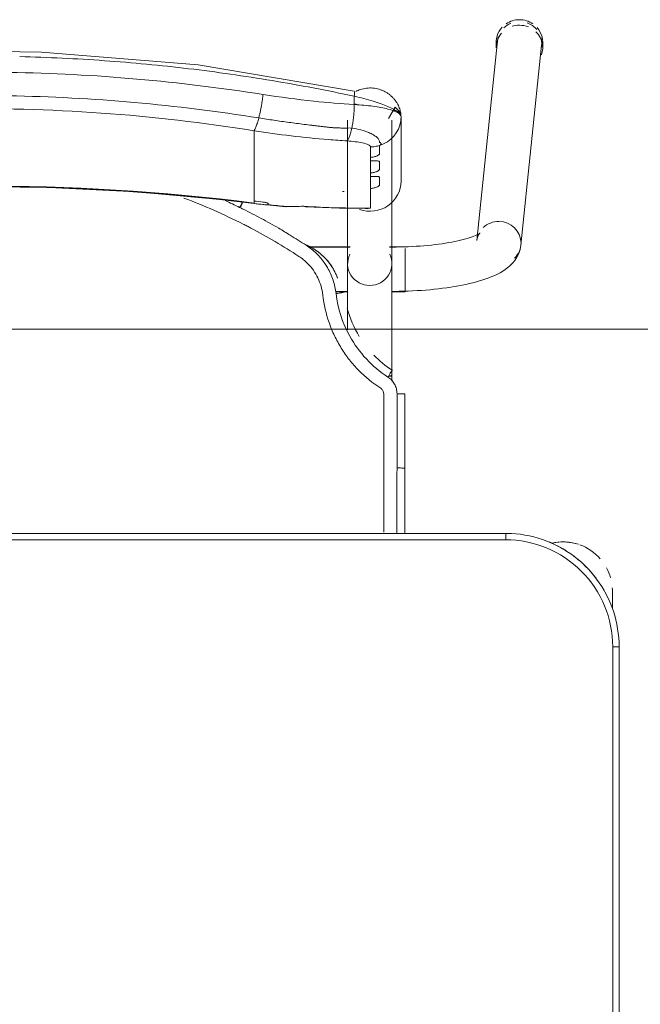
# Model space of a CAD drawing. Header units: metres. Extents: x 3 to 43.5, y -74 to -48.5.
# Tile 191 of 209: x 39.572 to 39.862, y -53.798 to -53.337. Entities that reach past the tile are written whole.
import ezdxf

# ---------------------------------------------------------------- set-up
doc = ezdxf.new("R2010")
doc.units = ezdxf.units.M
doc.layers.add('G-ANNO-SYMB', color=7, linetype='Continuous', lineweight=9)
doc.layers.add('I-FURN', color=7, linetype='Continuous', lineweight=18)

# ---------------------------------------------------------------- blocks, each defined once
blk = doc.blocks.new('ConjuntoParaAlunoTamanho6 - CJA06_ConjuntoParaAlunoTamanho6-V8-1PAV - FRIGORÍFICA')
at = {"layer": 'I-FURN', "color": 253, "true_color": 0xaaaaaa}
for p, q in [((0.2432124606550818, 0.2952560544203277), (0.2335379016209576, 0.201817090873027)), ((0.2425404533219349, 0.2945585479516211), (0.2425404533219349, 0.2919703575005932)), ((0.2643023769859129, 0.2919703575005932), (0.2643023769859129, 0.2945585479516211)), ((0.2541278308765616, 0.1996852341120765), (0.2638023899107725, 0.2931241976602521)), ((0.1731500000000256, 0.2581242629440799), (0.1731500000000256, 0.1909687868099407)), ((0.1938500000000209, 0.1909687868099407), (0.1938500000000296, 0.2581242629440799)), ((0.1981000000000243, 0.2296403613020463), (0.1981000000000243, 0.2596939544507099)), ((0.1294314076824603, 0.243802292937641), (0.1294314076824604, 0.2531737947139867)), ((0.1745693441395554, 0.2544094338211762), (0.1751254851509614, 0.254353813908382)), ((0.1958994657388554, 0.2522107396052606), (0.1968476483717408, 0.253949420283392)), ((0.1968477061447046, 0.2539495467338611), (0.1975389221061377, 0.2558006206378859)), ((0.1947122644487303, 0.2506185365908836), (0.1958994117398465, 0.2522106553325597)), ((0.1294314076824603, 0.2421389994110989), (0.1294314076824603, 0.243802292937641)), ((0.1294314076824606, 0.2421389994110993), (0.1294314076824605, 0.2365253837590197)), ((0.1838599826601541, 0.2390378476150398), (0.1838599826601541, 0.2407252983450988)), ((0.1294314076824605, 0.2365253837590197), (0.1294314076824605, 0.2348620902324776)), ((0.1294314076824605, 0.2348620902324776), (0.1294314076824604, 0.2292484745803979)), ((0.183859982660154, 0.231760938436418), (0.183859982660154, 0.233448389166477)), ((0.1294314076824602, 0.2275851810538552), (0.1294314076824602, 0.2292484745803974)), ((0.1294314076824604, 0.2275851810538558), (0.1294314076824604, 0.2219715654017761)), ((0.1838599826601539, 0.2170112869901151), (0.1838599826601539, 0.2261714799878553)), ((0.1294314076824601, 0.2203082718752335), (0.1294314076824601, 0.2219715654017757)), ((0.1294586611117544, 0.21915246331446), (0.14434194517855, 0.2175731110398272)), ((0.179439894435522, 0.2168937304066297), (0.1817272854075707, 0.2167811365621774)), ((0.1742864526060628, 0.1989367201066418), (0.1547360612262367, 0.1989367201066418)), ((0.1742893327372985, 0.1987867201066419), (0.1549429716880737, 0.1987867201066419)), ((0.1938500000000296, 0.1987867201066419), (0.1927106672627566, 0.1987867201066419)), ((0.2000000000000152, 0.1989367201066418), (0.1927135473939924, 0.1989367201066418)), ((0.1938500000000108, 0.1984502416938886), (0.1938500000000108, 0.1987867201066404)), ((0.1938500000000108, 0.1976441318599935), (0.1938500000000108, 0.1984502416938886)), ((0.200000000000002, 0.193796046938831), (0.2000000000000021, 0.1981376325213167)), ((0.1938500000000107, 0.1916047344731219), (0.1938500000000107, 0.1936664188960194)), ((0.200000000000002, 0.1857279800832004), (0.200000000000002, 0.1936447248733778)), ((0.1938500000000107, 0.1858191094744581), (0.1938500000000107, 0.1868796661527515)), ((0.1938500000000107, 0.183709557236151), (0.1938500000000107, 0.1858191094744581)), ((0.200000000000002, 0.17793672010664), (0.200000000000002, 0.1856002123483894)), ((0.1938500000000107, 0.1780867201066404), (0.1938500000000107, 0.1795051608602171)), ((0.1675711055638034, 0.1780867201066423), (0.1731641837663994, 0.1780867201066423)), ((0.1675962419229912, 0.1779367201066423), (0.1731641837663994, 0.1779367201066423)), ((0.1937679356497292, 0.1779367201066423), (0.2000000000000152, 0.1779367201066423)), ((0.1938500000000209, 0.1360373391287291), (0.1938500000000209, 0.1385735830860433)), ((0.199825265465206, 0.1302070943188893), (0.199824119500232, 0.09530095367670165)), ((0.199816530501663, 0.06496651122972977), (0.1998241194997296, 0.0953010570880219)), ((0.2470000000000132, 0.06496651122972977), (-0.2469999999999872, 0.0649665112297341)), ((0.2470000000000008, 0.06496651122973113), (-0.2469999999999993, 0.06496651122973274)), ((0.2470000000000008, 0.06496651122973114), (0.2470000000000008, 0.06196651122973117)), ((0.2968749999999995, 0.03797151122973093), (0.2968749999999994, 0.02961464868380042)), ((0.2968749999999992, 0.03299232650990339), (0.2968749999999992, 0.03797151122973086)), ((0.3000000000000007, 0.01196651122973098), (0.2970000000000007, 0.01196651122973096)), ((0.3000000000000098, -0.3320334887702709), (0.3000000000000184, 0.01196651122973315)), ((0.2999999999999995, -0.3320334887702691), (0.3000000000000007, 0.01196651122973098))]:
    blk.add_line(p, q, dxfattribs=at)
at = {"layer": 'I-FURN', "color": 253, "true_color": 0xaaaaaa, "flags": 128}
for points in [[(0.1762326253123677, 0.2716064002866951), (0.1033140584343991, 0.2839819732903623), (0.03017500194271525, 0.2898535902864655), (0.0001000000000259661, 0.290399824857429)], [(0.1762658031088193, 0.2654018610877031), (0.1762658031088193, 0.2663721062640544), (0.1762658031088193, 0.2673423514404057), (0.1762658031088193, 0.268312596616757), (0.1762658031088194, 0.2692828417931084)], [(0.1980999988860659, 0.2597125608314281), (0.1979173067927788, 0.2609157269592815), (0.1973888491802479, 0.2620831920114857), (0.195395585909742, 0.2642028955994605), (0.1922691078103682, 0.2589586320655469)], [(0.19753892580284, 0.2558006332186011), (0.1979587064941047, 0.2577280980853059), (0.1980726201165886, 0.2588280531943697)], [(0.1980999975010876, 0.2597116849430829), (0.1980999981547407, 0.2521977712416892), (0.1980999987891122, 0.2446838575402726)], [(0.1981000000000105, 0.2296403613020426), (0.1981000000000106, 0.2371537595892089), (0.1981000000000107, 0.2446671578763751), (0.1981000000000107, 0.2521805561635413), (0.1981000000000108, 0.2588303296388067)], [(0.1917187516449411, 0.2479946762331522), (0.1933094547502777, 0.2492039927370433), (0.1947121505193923, 0.2506184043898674)], [(0.1838599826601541, 0.2407252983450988), (0.1838599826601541, 0.241946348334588), (0.1838599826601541, 0.2431673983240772), (0.1838599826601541, 0.2443884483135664), (0.1838599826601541, 0.2456094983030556)], [(0.1881000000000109, 0.2462822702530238), (0.1881000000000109, 0.2453180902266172), (0.1881000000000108, 0.2443539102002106), (0.1881000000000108, 0.243389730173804), (0.1881000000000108, 0.2424255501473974)], [(0.1881002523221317, 0.246282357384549), (0.1899707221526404, 0.2470146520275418), (0.1917187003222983, 0.247994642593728)], [(0.183859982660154, 0.233448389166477), (0.183859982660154, 0.2348457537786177), (0.183859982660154, 0.2362431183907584), (0.1838599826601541, 0.2376404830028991), (0.1838599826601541, 0.2390378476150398)], [(0.1881000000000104, 0.2386831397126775), (0.1881000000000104, 0.237799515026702), (0.1881000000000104, 0.2369158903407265), (0.1881000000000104, 0.236032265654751), (0.1881000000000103, 0.2351486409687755)], [(0.1838599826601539, 0.2261714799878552), (0.183859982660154, 0.2275688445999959), (0.183859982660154, 0.2289662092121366), (0.183859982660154, 0.2303635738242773), (0.183859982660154, 0.231760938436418)], [(0.1881000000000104, 0.2314062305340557), (0.1881000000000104, 0.2305226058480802), (0.1881000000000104, 0.2296389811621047), (0.1881000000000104, 0.2287553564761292), (0.1881000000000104, 0.2278717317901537)], [(-0.1292586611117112, 0.21915246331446), (-0.08865069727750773, 0.2234198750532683), (-0.04790057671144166, 0.2260954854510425), (-0.007073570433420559, 0.2271749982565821), (0.03376492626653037, 0.2266566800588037), (0.07454949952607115, 0.2245413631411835), (0.1152148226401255, 0.220832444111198), (0.1294586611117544, 0.21915246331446)], [(0.1294314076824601, 0.2193726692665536), (0.1294314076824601, 0.2196065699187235), (0.1294314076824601, 0.2198404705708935), (0.1294314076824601, 0.2200743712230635), (0.1294314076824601, 0.2203082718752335)], [(0.1361000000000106, 0.2190117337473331), (0.1361000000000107, 0.2189337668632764), (0.1361000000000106, 0.2188557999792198), (0.1361000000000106, 0.2187778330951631), (0.1361000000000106, 0.2186998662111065)], [(0.1535056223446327, 0.2176050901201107), (0.169279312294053, 0.2168976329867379), (0.181309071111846, 0.2167731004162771)], [(0.1817272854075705, 0.2167811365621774), (0.1827926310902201, 0.2168569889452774), (0.1838599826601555, 0.217011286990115)], [(0.2350704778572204, 0.2053619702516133), (0.2350077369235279, 0.205313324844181), (0.2348200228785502, 0.2051835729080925), (0.2345106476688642, 0.2049931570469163), (0.2340848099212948, 0.2047580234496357), (0.2335484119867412, 0.2044905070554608), (0.232907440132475, 0.2042001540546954), (0.2321676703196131, 0.2038943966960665), (0.2313345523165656, 0.2035790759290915), (0.2304131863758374, 0.2032588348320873), (0.2294083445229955, 0.2029374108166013), (0.2283245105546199, 0.202617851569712), (0.2271659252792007, 0.2023026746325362), (0.2259366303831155, 0.2019939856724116), (0.2246405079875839, 0.2016935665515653), (0.2232813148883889, 0.2014029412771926), (0.2218627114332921, 0.2011234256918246), (0.2203882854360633, 0.200856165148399), (0.2188615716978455, 0.2006021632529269), (0.2172860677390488, 0.2003623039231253), (0.2156652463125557, 0.200137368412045), (0.2140025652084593, 0.1999280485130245), (0.2123014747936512, 0.1997349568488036), (0.2105654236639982, 0.1995586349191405), (0.2087978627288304, 0.1993995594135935), (0.2070022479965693, 0.1992581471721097), (0.2051820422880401, 0.1991347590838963), (0.2033407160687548, 0.1990297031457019), (0.201481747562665, 0.1989432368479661), (0.1996086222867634, 0.1988755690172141), (0.1977248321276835, 0.1988268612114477), (0.1958338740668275, 0.1987972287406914), (0.1939392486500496, 0.1987867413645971), (0.1938500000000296, 0.1987867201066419)], [(0.2335379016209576, 0.201817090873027), (0.2337286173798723, 0.2028696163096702), (0.2340307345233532, 0.2037613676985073), (0.2343720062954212, 0.2044473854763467), (0.2346851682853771, 0.2049236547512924), (0.2349211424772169, 0.2052118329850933), (0.2350504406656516, 0.2053439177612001), (0.2350704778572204, 0.2053619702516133)], [(0.2541278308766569, 0.1996852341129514), (0.2537524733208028, 0.1976222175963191), (0.2531060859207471, 0.1957226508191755), (0.2522614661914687, 0.1940331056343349), (0.2512866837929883, 0.1925592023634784), (0.2502318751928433, 0.1912808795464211), (0.2491278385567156, 0.1901677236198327), (0.2479903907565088, 0.1891887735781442), (0.2468256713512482, 0.1883170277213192), (0.2456343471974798, 0.1875306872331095), (0.2444143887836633, 0.1868128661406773), (0.2431627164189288, 0.1861507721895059), (0.2418761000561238, 0.1855348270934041), (0.2405516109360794, 0.184957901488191), (0.2391868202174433, 0.1844147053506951), (0.2377798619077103, 0.1839013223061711), (0.2363294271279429, 0.1834148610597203), (0.2348347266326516, 0.1829531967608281), (0.2332954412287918, 0.1825147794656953), (0.2317116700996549, 0.1820984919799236), (0.2300838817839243, 0.18170354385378), (0.2284128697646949, 0.1813293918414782), (0.2266997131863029, 0.1809756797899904), (0.2249457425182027, 0.1806421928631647), (0.2231525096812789, 0.1803288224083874), (0.2213217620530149, 0.1800355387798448), (0.2194554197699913, 0.1797623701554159), (0.217555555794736, 0.1795093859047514), (0.215624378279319, 0.1792766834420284), (0.2136642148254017, 0.1790643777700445), (0.2116774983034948, 0.1788725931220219), (0.2096667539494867, 0.1787014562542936), (0.2076345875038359, 0.1785510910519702), (0.2055836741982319, 0.1784216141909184), (0.2035167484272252, 0.1783131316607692), (0.2014365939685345, 0.1782257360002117), (0.1993460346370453, 0.1781595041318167), (0.1972479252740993, 0.1781144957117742), (0.1951451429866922, 0.1780907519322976), (0.1938500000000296, 0.1780867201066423)], [(0.1731500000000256, 0.1601508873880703), (0.1731500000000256, 0.1620004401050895), (0.1731500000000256, 0.1638180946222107), (0.1731500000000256, 0.1656009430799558), (0.1731500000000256, 0.167346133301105), (0.1731500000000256, 0.1690508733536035), (0.1731500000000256, 0.1707124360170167), (0.1731500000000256, 0.1723281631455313), (0.1731500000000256, 0.1738954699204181), (0.1731500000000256, 0.175411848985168), (0.1731500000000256, 0.1768748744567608), (0.1731500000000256, 0.1782822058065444), (0.1731500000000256, 0.1796315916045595), (0.1731500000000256, 0.1809208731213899), (0.1731500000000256, 0.1821479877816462), (0.1731500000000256, 0.1833109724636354), (0.1731500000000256, 0.1844079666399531), (0.1731500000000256, 0.1854372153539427), (0.1731500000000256, 0.186397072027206), (0.1731500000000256, 0.1872860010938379), (0.1731500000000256, 0.1881025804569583), (0.1731500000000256, 0.1888455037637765), (0.1731500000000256, 0.1895135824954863), (0.1731500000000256, 0.1901057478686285), (0.1731500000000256, 0.1906210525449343), (0.1731500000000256, 0.1909687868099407)], [(0.1938500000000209, 0.1909687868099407), (0.1938500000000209, 0.1905139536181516), (0.1938500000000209, 0.1899816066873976), (0.1938500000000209, 0.1893725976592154), (0.1938500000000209, 0.1886879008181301), (0.1938500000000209, 0.1879286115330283), (0.1938500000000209, 0.1870959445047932), (0.1938500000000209, 0.1861912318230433), (0.1938500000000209, 0.1852159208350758), (0.1938500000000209, 0.1841715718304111), (0.1938500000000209, 0.1830598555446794), (0.1938500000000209, 0.1818825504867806), (0.1938500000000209, 0.1806415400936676), (0.1938500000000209, 0.1793388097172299), (0.1938500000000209, 0.1779764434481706), (0.1938500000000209, 0.1765566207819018), (0.1938500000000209, 0.1750816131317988), (0.1938500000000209, 0.1735537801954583), (0.1938500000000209, 0.1719755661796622), (0.1938500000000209, 0.1703494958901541), (0.1938500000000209, 0.1686781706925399), (0.1938500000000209, 0.1669642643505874), (0.1938500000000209, 0.1652105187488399), (0.1938500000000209, 0.163419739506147), (0.1938500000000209, 0.161594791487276), (0.1938500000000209, 0.1597385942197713), (0.1938500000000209, 0.1578541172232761), (0.1938500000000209, 0.1559443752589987), (0.1938500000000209, 0.1540124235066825), (0.1938500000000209, 0.1520613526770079), (0.1938500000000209, 0.1500942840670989), (0.1938500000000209, 0.1481143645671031), (0.1938500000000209, 0.1461247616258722), (0.1938500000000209, 0.1441286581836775), (0.1938500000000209, 0.1421292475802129), (0.1938500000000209, 0.1401297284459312), (0.1938500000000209, 0.1385735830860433)], [(0.168410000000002, 0.1843247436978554), (0.168410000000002, 0.184339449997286), (0.168410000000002, 0.1843541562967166), (0.168410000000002, 0.1843688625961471), (0.168410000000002, 0.1843835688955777)], [(0.1962270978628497, 0.1302521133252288), (0.19622673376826, 0.126394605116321), (0.1962264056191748, 0.1225375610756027), (0.1962261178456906, 0.1186811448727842), (0.1962258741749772, 0.1148255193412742), (0.1962256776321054, 0.1109708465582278), (0.1962255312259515, 0.1071172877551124), (0.196225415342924, 0.1032650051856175), (0.1962252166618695, 0.0994141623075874), (0.1962252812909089, 0.09556492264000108)], [(0.3000000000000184, 0.01196651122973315), (0.2999576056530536, 0.01408594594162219), (0.2998304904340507, 0.01620199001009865), (0.2996188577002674, 0.01831125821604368), (0.299323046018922, 0.02041037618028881), (0.2989435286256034, 0.0224959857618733), (0.2984809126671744, 0.02456475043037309), (0.2979359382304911, 0.0266133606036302), (0.2973094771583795, 0.02863853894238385), (0.2966025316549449, 0.03063704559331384), (0.2958162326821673, 0.03260568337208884), (0.2949518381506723, 0.03454130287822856), (0.2940107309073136, 0.03644080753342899), (0.2929944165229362, 0.03830115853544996), (0.2919045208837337, 0.04011937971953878), (0.2907427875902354, 0.04189256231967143), (0.2895110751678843, 0.04361786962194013), (0.2882113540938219, 0.04529254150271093), (0.2868457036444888, 0.0469138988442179), (0.2854163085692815, 0.04847934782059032), (0.2839254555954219, 0.04998638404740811), (0.2823755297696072, 0.05143259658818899), (0.2807690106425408, 0.05281567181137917), (0.2791084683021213, 0.05413339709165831), (0.2773965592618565, 0.05538366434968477), (0.2756360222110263, 0.05656447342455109), (0.2738296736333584, 0.05767393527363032), (0.2719804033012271, 0.05871027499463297), (0.2700911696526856, 0.05967183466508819), (0.2681649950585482, 0.06055707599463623), (0.2662049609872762, 0.06136458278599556), (0.2642142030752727, 0.06209306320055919), (0.2621959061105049, 0.06274135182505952), (0.2601532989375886, 0.06330841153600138), (0.2580896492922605, 0.06379333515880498), (0.256008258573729, 0.06419534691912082), (0.2539124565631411, 0.06451380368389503), (0.2518055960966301, 0.06474819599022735), (0.2496910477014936, 0.06489814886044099), (0.2475721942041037, 0.06496342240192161), (0.2470000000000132, 0.06496651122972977)], [(0.2469999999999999, 0.0619665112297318), (0.1234999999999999, 0.0619665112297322), (-1.453485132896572e-16, 0.06196651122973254), (-0.1235000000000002, 0.06196651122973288), (-0.2470000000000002, 0.06196651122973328)], [(-0.2469999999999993, 0.06196651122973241), (-0.1234999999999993, 0.0619665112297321), (7.44471151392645e-16, 0.06196651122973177), (0.1235000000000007, 0.06196651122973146), (0.2470000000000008, 0.06196651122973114)], [(0.296875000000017, 0.03000167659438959), (0.296875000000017, 0.03057043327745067), (0.296875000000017, 0.03112383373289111), (0.296875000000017, 0.03166099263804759), (0.296875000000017, 0.03218105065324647), (0.296875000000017, 0.03268317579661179), (0.296875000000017, 0.03316656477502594), (0.296875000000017, 0.03363044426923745), (0.296875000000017, 0.03407407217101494), (0.296875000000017, 0.03449673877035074), (0.296875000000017, 0.03489776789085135), (0.296875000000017, 0.03527651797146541), (0.296875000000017, 0.03563238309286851), (0.296875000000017, 0.03596479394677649), (0.296875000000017, 0.03627321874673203), (0.296875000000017, 0.03655716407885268), (0.296875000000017, 0.03681617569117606), (0.296875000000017, 0.03704983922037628), (0.296875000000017, 0.03725778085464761), (0.296875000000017, 0.03743966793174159), (0.296875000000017, 0.03759520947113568), (0.296875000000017, 0.03772415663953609), (0.296875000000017, 0.0378263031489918), (0.296875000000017, 0.03790148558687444), (0.296875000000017, 0.03794958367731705), (0.296875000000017, 0.03797052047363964)], [(0.2969999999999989, -0.3320334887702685), (0.2969999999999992, -0.2460334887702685), (0.2969999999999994, -0.1600334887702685), (0.2969999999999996, -0.07403348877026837), (0.2969999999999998, 0.01196651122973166)], [(0.2970000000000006, 0.01196651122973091), (0.2970000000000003, -0.07403348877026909), (0.297, -0.1600334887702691), (0.2969999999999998, -0.2460334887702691), (0.2969999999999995, -0.3320334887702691)]]:
    blk.add_lwpolyline(points, dxfattribs=at)
at = {"layer": 'I-FURN', "color": 253, "true_color": 0xaaaaaa}
for centre, radius, start, end in [((0.2469999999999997, 0.01196651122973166), 0.05000000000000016, 359.9999999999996, 89.9999999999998), ((0.2470000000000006, 0.01196651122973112), 0.05000000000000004, 1.399444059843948e-13, 90.00000000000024), ((0.2470000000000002, 0.01196651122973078), 0.05300000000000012, 57.30006590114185, 67.50000000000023), ((0.2470000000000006, 0.01196651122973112), 0.053, 57.30006590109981, 67.49999999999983), ((0.2738749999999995, 0.03797151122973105), 0.02299999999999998, 75.53308433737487, 103.1031885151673), ((0.2738749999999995, 0.03797151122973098), 0.02299999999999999, 71.99999999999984, 102.5792801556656), ((0.2738749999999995, 0.03797151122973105), 0.02299999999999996, 41.019439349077, 70.30682625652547), ((0.2470000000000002, 0.01196651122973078), 0.05300000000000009, 37.16069583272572, 53.1496439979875), ((0.2470000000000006, 0.01196651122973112), 0.05299999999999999, 37.16069583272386, 53.14964399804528), ((0.2738749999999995, 0.03797151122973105), 0.023, 15.73052841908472, 28.05060290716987), ((0.2470000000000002, 0.01196651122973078), 0.05300000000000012, 22.50000000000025, 32.69993391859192), ((0.2470000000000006, 0.01196651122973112), 0.053, 22.49999999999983, 32.6999339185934), ((0.2738749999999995, 0.03797151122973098), 0.02300000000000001, 359.9999999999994, 4.009148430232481)]:
    blk.add_arc(centre, radius, start, end, dxfattribs=at)
for centre, major_axis, ratio, start_param, end_param in [((0.2534214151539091, 0.2945585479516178), (0.01088096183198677, 0), 0.9659258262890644, 1.570796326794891, 2.182165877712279), ((0.2534214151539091, 0.2945585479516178), (-0.01088096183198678, 5.623562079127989e-17), 0.9659258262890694, 4.098127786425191, 4.71238898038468), ((0.2534214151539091, 0.2945585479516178), (0.01088096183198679, 0), 0.9659258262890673, 2.404321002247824, 3.31201314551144), ((0.253507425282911, 0.2941901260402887), (-0.01029496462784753, 0.001065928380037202), 0.9671584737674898, 5.223080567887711, 5.597592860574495), ((0.2534214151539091, 0.2919703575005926), (0.01088096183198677, 0), 0.9659258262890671, 1.581693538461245, 1.883969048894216), ((0.2534214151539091, 0.2919703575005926), (0.01088096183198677, 0), 0.9659258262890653, 1.176355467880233, 1.570796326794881), ((0.253507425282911, 0.2941901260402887), (-0.01029496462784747, 0.001065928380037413), 0.9671584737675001, 3.92154385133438, 4.467460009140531), ((0.2534214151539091, 0.2919703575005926), (0.01088096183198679, 0), 0.9659258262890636, 5.959866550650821, 7.062609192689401), ((0.2534214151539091, 0.2945585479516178), (0.01088096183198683, 0), 0.9659258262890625, 6.052088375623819, 6.985955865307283), ((0.2534214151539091, 0.2919703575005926), (0.01088096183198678, 0), 0.965925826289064, 2.446266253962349, 3.141592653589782), ((0.253507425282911, 0.2941901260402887), (-0.01029496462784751, 0.001065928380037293), 0.9671584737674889, 6.102342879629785, 6.38299102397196), ((0.253507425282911, 0.2941901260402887), (-0.01029496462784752, 0.00106592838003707), 0.9671584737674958, 3.141592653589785, 3.502974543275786), ((9.999999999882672e-05, -0.7715866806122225), (1.021100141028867, 0), 0.9781476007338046, 1.44377104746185, 1.697821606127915), ((9.999999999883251e-05, -0.7711708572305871), (1.0208981, 0), 0.9781476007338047, 1.443771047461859, 1.697821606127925), ((0.1837000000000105, 0.2296403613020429), (0.01439999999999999, 0), 0.9781476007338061, 4.362104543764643, 6.28318530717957), ((0.1794715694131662, 0.6012766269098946), (0.3849999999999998, 0), 0.9781476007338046, 4.689765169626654, 4.691851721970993), ((0.1794715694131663, 0.6035636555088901), (0.3949999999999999, 0), 0.9781476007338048, 4.585363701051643, 4.595995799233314), ((0.1794715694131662, 0.6022122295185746), (0.3947979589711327, 0), 0.9781476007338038, 4.585363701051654, 4.595935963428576), ((0.1794715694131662, 0.6026280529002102), (0.3949999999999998, 0), 0.9781476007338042, 4.602237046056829, 4.623286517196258), ((0.1452124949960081, 0.227535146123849), (0.0008705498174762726, 0.009962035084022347), 0.01850094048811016, 2.932960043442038, 3.325659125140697), ((0.1794715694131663, 0.6033557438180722), (0.3949999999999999, 0), 0.9781476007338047, 4.644485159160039, 4.723499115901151), ((0.2438328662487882, 0.2007511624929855), (-0.01029496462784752, 0.001065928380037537), 0.9671584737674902, 4.812194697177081, 5.597592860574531), ((0.2438328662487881, 0.2007511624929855), (-0.01029496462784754, 0.001065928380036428), 0.967158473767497, 3.241398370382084, 4.812194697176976), ((0.2438328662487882, 0.2007511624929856), (-0.01029496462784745, 0.001065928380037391), 0.9671584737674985, 2.456000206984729, 3.241398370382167), ((0.1835000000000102, 0.1909687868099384), (0.01035000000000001, 0), 0.9781476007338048, 2.686586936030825, 4.712388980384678), ((0.1835000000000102, 0.1909687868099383), (0.01035000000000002, 0), 0.9781476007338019, 4.712388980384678, 6.738191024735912), ((0.1835000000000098, 0.1385735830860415), (0.01034999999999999, 0), 0.06975647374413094, 5.75958653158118, 6.776353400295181)]:
    blk.add_ellipse(centre, major_axis=major_axis, ratio=ratio, start_param=start_param, end_param=end_param, dxfattribs=at)
for points in [[(0.03972822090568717, 0.287082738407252), (0.03313130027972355, 0.2873962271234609), (0.026528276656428, 0.2876317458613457), (0.01992248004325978, 0.2877888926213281)], [(0.05949739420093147, 0.285908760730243), (0.05291607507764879, 0.2863777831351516), (0.04632532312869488, 0.2867692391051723), (0.03972846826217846, 0.2870827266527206)], [(0.07920996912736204, 0.284269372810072), (0.07265096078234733, 0.2848931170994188), (0.06607919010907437, 0.2854396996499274), (0.05949798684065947, 0.2859087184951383)], [(0.09884629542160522, 0.2821678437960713), (0.09231561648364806, 0.2829446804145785), (0.08576917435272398, 0.2836456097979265), (0.07920996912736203, 0.284269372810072)], [(0.1183880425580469, 0.2796108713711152), (0.1118923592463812, 0.2805381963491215), (0.1053779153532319, 0.2813908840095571), (0.0988477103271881, 0.2821676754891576)], [(0.1378172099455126, 0.276606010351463), (0.1313620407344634, 0.2776813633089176), (0.1248851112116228, 0.2786833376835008), (0.1183894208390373, 0.2796106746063)], [(0.1571157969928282, 0.2731608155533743), (0.1507070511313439, 0.2743816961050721), (0.1442735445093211, 0.2755304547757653), (0.1378182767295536, 0.2766058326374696)], [(0.1762658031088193, 0.2692828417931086), (0.1699094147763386, 0.2706467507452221), (0.1635252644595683, 0.2719397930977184), (0.1571163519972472, 0.2731607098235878)], [(0.1762658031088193, 0.2692828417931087), (0.1763289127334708, 0.2696584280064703), (0.1764189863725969, 0.2703746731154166), (0.1764353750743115, 0.2712021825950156), (0.1763587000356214, 0.2714863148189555), (0.1763029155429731, 0.2715564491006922)], [(0.1316375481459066, 0.2591403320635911), (0.1317514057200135, 0.2595920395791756), (0.1319774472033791, 0.2605307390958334), (0.1323069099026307, 0.2620269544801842), (0.1326223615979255, 0.2635911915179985), (0.1329198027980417, 0.2652023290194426), (0.1331950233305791, 0.2668394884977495), (0.1334445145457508, 0.2684805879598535), (0.1335915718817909, 0.2695629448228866), (0.1336597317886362, 0.2700975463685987)], [(0.175125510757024, 0.254353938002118), (0.1751984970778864, 0.2547076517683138), (0.175339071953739, 0.2554367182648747), (0.1755320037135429, 0.2565866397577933), (0.1757052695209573, 0.2577841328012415), (0.175857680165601, 0.259019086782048), (0.1759880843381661, 0.2602816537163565), (0.176095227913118, 0.2615619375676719), (0.1761782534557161, 0.2628495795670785), (0.176236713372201, 0.2641342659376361), (0.1762589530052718, 0.2649819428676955), (0.1762658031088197, 0.2654018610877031)], [(0.1981000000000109, 0.2596939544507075), (0.1981000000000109, 0.2603482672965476), (0.1970264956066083, 0.2616503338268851), (0.1923900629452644, 0.2633751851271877), (0.1852348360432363, 0.264697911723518), (0.1793352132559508, 0.265233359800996), (0.1762658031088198, 0.265401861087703)], [(0.1781109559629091, 0.2652801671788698), (0.1775085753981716, 0.2654472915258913), (0.1768999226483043, 0.2656099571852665), (0.1762885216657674, 0.2657672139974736)], [(0.1294314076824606, 0.2531737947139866), (0.1295198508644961, 0.253273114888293), (0.1297044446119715, 0.2535308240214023), (0.1300007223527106, 0.2540876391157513), (0.1303127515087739, 0.2548081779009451), (0.1306367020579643, 0.2556847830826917), (0.1309683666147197, 0.2567044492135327), (0.131303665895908, 0.2578553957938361), (0.1315267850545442, 0.2587009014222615), (0.1316375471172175, 0.2591403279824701)], [(0.1732024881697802, 0.2487976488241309), (0.1733188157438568, 0.2489586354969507), (0.1735510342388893, 0.2493354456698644), (0.1738939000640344, 0.250058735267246), (0.174227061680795, 0.2509327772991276), (0.1745466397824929, 0.2519451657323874), (0.1748487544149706, 0.2530845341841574), (0.1750359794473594, 0.2539200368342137), (0.1751255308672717, 0.2543540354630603)], [(0.1728535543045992, 0.2483980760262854), (0.1729568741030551, 0.2484915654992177), (0.1730605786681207, 0.2486076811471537), (0.1731641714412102, 0.2487456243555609)], [(0.1838599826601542, 0.2456094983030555), (0.1842192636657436, 0.2456134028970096), (0.1849375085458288, 0.2456477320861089), (0.1860079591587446, 0.2457777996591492), (0.1870655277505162, 0.2459854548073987), (0.1877580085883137, 0.2461749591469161), (0.1881001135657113, 0.246282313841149)], [(0.124341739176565, 0.2095039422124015), (0.1152901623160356, 0.2140849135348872), (0.1060704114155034, 0.2181435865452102), (0.0966588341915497, 0.2216798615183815)], [(0.1159427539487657, 0.2205001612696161), (0.1182084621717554, 0.2194714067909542), (0.1204604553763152, 0.2184124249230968), (0.1226981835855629, 0.2173235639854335)], [(0.1243563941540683, 0.2165087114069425), (0.124080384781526, 0.2166453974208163), (0.1235279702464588, 0.2169178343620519), (0.122974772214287, 0.2171883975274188), (0.1226979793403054, 0.2173232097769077)], [(0.1226981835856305, 0.2173235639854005), (0.1229127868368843, 0.2177608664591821), (0.1233583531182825, 0.2186550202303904), (0.1237690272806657, 0.2194524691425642), (0.1239499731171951, 0.2197966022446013)], [(0.1233396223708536, 0.218131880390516), (0.1231915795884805, 0.2178324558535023), (0.1230392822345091, 0.2175283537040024), (0.1228883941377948, 0.2172307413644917)], [(0.1239464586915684, 0.2193573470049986), (0.1237666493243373, 0.2189779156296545), (0.1235632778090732, 0.2185567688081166), (0.1233517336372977, 0.2181258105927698)], [(0.1409843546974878, 0.2075760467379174), (0.1382577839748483, 0.2091620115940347), (0.1327588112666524, 0.2122360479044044), (0.127170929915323, 0.2151169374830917), (0.1243563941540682, 0.2165087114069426)], [(0.1336000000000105, 0.2198095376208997), (0.1337709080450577, 0.2197895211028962), (0.1341016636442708, 0.2197447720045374), (0.1345570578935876, 0.2196652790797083), (0.1349943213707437, 0.2195675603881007), (0.1353772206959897, 0.2194610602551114), (0.1356877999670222, 0.2193475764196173), (0.1359253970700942, 0.219230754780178), (0.1360624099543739, 0.2191208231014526), (0.1360974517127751, 0.2190478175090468), (0.1361000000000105, 0.2190117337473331)], [(0.1361000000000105, 0.2186998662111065), (0.136100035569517, 0.2186828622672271), (0.1360918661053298, 0.2186492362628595), (0.1360665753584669, 0.2186169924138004), (0.1360494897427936, 0.2186013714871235)], [(0.1443226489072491, 0.217792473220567), (0.145762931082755, 0.2177625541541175), (0.1486002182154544, 0.2177478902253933), (0.1513336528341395, 0.2178205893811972), (0.15267016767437, 0.2178778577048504)], [(0.1526701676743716, 0.2178778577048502), (0.1531962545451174, 0.2175770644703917), (0.1536937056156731, 0.2175210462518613), (0.1541742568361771, 0.2177192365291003)], [(0.127982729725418, 0.2076229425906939), (0.1273791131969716, 0.2079405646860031), (0.1261687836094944, 0.2085716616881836), (0.1249518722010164, 0.2091945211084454), (0.1243417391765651, 0.2095039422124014)], [(0.1503955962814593, 0.1944471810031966), (0.1467277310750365, 0.1968417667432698), (0.139345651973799, 0.2014179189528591), (0.1318066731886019, 0.205611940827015), (0.1279827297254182, 0.2076229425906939)], [(0.1463509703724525, 0.2043213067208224), (0.1454617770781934, 0.2048741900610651), (0.1436780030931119, 0.205969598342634), (0.1418838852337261, 0.2070440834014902), (0.1409843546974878, 0.207576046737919)], [(0.1537794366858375, 0.1996302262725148), (0.152557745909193, 0.2004277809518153), (0.1501008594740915, 0.2020049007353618), (0.1476209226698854, 0.2035451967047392), (0.1463764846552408, 0.2043055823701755)], [(0.1586329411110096, 0.1970969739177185), (0.1570319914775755, 0.1982151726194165), (0.1553072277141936, 0.199155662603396), (0.1535014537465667, 0.1998979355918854)], [(0.1537415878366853, 0.1997177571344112), (0.1547233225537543, 0.1993071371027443), (0.1557480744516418, 0.1988086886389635), (0.1568013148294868, 0.1981978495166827)], [(0.1624994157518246, 0.1911047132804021), (0.1613359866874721, 0.192802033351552), (0.1586948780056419, 0.1959437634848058), (0.1554966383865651, 0.1985081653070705), (0.1537794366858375, 0.1996302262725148)], [(0.1544771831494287, 0.1911188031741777), (0.1538595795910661, 0.1917419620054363), (0.1525591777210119, 0.1929224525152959), (0.1511359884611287, 0.193963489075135), (0.1503955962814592, 0.1944471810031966)], [(0.1615632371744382, 0.1763592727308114), (0.1612423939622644, 0.179146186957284), (0.1596820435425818, 0.1845386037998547), (0.1564514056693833, 0.1891220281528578), (0.1544771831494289, 0.1911188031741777)], [(0.1637112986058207, 0.1892355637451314), (0.163521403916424, 0.1895535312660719), (0.1631293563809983, 0.1901833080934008), (0.1627133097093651, 0.1907999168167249), (0.1624994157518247, 0.191104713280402)], [(0.1677424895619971, 0.1770639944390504), (0.1674964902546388, 0.1792013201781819), (0.1665590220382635, 0.1834307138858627), (0.164789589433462, 0.1873763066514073), (0.1637112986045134, 0.1892355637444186)], [(0.1650109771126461, 0.1907575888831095), (0.1653668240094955, 0.1902631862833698), (0.1660439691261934, 0.1892504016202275), (0.1669511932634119, 0.1876675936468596), (0.1677473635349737, 0.1860264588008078), (0.16820222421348, 0.1848969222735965), (0.1684100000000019, 0.1843247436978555)], [(0.1714634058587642, 0.1778021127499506), (0.1714682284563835, 0.1777616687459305), (0.1712817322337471, 0.177658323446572), (0.1704566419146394, 0.1774597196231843), (0.1692131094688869, 0.1772481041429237), (0.1682328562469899, 0.1771200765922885), (0.1677424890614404, 0.1770642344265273)], [(0.178597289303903, 0.1570264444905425), (0.176100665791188, 0.161121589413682), (0.174191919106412, 0.1655762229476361), (0.1729309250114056, 0.1701963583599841)], [(0.1939136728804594, 0.1411945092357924), (0.1908365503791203, 0.143207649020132), (0.1879501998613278, 0.1455989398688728), (0.1853711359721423, 0.1482650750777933)], [(0.1919863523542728, 0.1380495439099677), (0.1922544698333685, 0.1384598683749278), (0.1927841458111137, 0.1392806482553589), (0.1934388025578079, 0.1403259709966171), (0.1938540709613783, 0.1410265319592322), (0.1939293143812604, 0.1411928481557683), (0.1939136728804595, 0.1411945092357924)], [(0.1962270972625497, 0.1302521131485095), (0.1962244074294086, 0.1310361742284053), (0.196036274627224, 0.1325521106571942), (0.1951915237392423, 0.1347279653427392), (0.1938272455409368, 0.1366302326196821), (0.1926490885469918, 0.137618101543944), (0.1919863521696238, 0.1380501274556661)], [(0.1900014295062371, 0.1302474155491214), (0.1900004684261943, 0.1305019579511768), (0.1899391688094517, 0.1309935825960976), (0.1896635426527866, 0.1316979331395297), (0.189220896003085, 0.132311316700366), (0.1888417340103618, 0.132628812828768), (0.1886288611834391, 0.1327672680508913)], [(0.1900013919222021, 0.09555402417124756), (0.190001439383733, 0.09868370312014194), (0.1900013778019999, 0.1048192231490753), (0.1900014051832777, 0.1131431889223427), (0.1900014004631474, 0.1217255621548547), (0.1900014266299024, 0.1274031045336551), (0.190001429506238, 0.1302474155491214)], [(0.1998210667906, 0.1302049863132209), (0.1998445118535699, 0.1302108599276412), (0.1996945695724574, 0.130222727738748), (0.1989137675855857, 0.1302381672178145), (0.1976969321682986, 0.1302488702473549), (0.1967197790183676, 0.1302517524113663), (0.1962270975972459, 0.1302520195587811)], [(0.1998187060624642, 0.1302043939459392), (0.1998185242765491, 0.1272925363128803), (0.1998182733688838, 0.1243806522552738), (0.1998180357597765, 0.1214692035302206)], [(0.1998198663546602, 0.09528842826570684), (0.1998196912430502, 0.1010983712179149), (0.1998194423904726, 0.1127324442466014), (0.199820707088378, 0.1243808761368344), (0.1998210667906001, 0.1302049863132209)], [(0.1998174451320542, 0.1127339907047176), (0.199817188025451, 0.1069128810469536), (0.1998173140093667, 0.1010953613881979), (0.1998174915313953, 0.09528493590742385)], [(0.1962252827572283, 0.0955648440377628), (0.1966195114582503, 0.0955637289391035), (0.197011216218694, 0.09555819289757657), (0.1973810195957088, 0.09554851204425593)], [(0.1973810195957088, 0.09554851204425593), (0.1977508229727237, 0.09553883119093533), (0.1980987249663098, 0.095525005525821), (0.1984075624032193, 0.09550772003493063)], [(0.1998241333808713, 0.09530095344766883), (0.1998241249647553, 0.0952967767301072), (0.1998227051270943, 0.09529260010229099), (0.1998198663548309, 0.09528842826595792)], [(0.1998200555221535, 0.06496652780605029), (0.1998200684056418, 0.07507383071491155), (0.1998199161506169, 0.08518111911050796), (0.199819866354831, 0.09528842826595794)], [(0.1998176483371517, 0.07533813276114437), (0.1998176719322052, 0.0718809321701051), (0.1998176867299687, 0.06842373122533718), (0.199817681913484, 0.06496652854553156)]]:
    blk.add_open_spline(points, degree=3, dxfattribs=at)
for points, knots in [([(-0.1334597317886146, 0.2700975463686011), (-0.0847039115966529, 0.2777950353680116), (0.005190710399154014, 0.2841531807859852), (0.09465608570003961, 0.2762553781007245), (0.1336597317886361, 0.2700975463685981)], [-1, -1, -1, -1, -0.4444444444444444, 0, 0, 0, 0]), ([(0.176985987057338, 0.2715293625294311), (0.1776537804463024, 0.271873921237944), (0.1792654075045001, 0.2725544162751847), (0.1819571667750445, 0.2731539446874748), (0.1849590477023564, 0.2732031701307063), (0.1874098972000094, 0.2727407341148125), (0.1890477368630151, 0.2721641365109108), (0.1899555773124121, 0.271763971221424), (0.1906190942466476, 0.2714305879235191), (0.1912702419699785, 0.2710585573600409), (0.1921219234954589, 0.2705073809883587), (0.1931349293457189, 0.2697297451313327), (0.1942280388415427, 0.268695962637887), (0.1951608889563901, 0.2676305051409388), (0.1959446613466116, 0.2665608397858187), (0.1966003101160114, 0.2654700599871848), (0.1971213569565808, 0.2643906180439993), (0.1975150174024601, 0.2633435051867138), (0.1977954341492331, 0.2623445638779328), (0.1980407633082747, 0.2610829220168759), (0.1980992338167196, 0.2602308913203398), (0.1980999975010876, 0.2597116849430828)], [0.3275759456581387, 0.3275759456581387, 0.3275759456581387, 0.3275759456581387, 0.375, 0.4375, 0.5, 0.5625, 0.59375, 0.609375, 0.625, 0.640625, 0.65625, 0.6875, 0.71875, 0.75, 0.78125, 0.8125, 0.84375, 0.875, 0.90625, 0.9375, 1, 1, 1, 1]), ([(-0.1314375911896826, 0.2591405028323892), (-0.0834284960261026, 0.2668293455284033), (0.005115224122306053, 0.2731845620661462), (0.09323131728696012, 0.2652914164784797), (0.1316375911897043, 0.2591405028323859)], [-1, -1, -1, -1, -0.4444444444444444, 0, 0, 0, 0]), ([(0.1336597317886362, 0.2700975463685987), (0.1415528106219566, 0.2688514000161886), (0.155777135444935, 0.2669874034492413), (0.1699719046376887, 0.2657985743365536), (0.1762658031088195, 0.2654018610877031)], [-1, -1, -1, -1, -0.4444444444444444, 0, 0, 0, 0]), ([(0.1762658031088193, 0.2692828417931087), (0.1778018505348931, 0.2689533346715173), (0.1808409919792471, 0.2682343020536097), (0.1851045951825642, 0.267035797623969), (0.1888538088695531, 0.2657760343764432), (0.1930172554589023, 0.2641128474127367), (0.1970774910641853, 0.2618686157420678), (0.198099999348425, 0.260342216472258), (0.1980999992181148, 0.2597116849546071)], [0, 0, 0, 0, 0.125, 0.25, 0.375, 0.5, 0.75, 1, 1, 1, 1]), ([(0.1294314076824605, 0.2531737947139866), (0.08224027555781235, 0.260753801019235), (-0.00483574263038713, 0.2670240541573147), (-0.0914775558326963, 0.2592379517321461), (-0.1292314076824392, 0.2531737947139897)], [-1, -1, -1, -1, -0.4444444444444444, 0, 0, 0, 0]), ([(0.1958851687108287, 0.2625658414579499), (0.1956481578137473, 0.2626327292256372), (0.1951721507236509, 0.2627089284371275), (0.1947024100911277, 0.2626715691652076), (0.1944798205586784, 0.2626293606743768)], [0.3140408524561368, 0.3140408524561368, 0.3140408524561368, 0.3140408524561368, 0.375, 0.4333513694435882, 0.4333513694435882, 0.4333513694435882, 0.4333513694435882]), ([(0.1316375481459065, 0.2591403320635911), (0.1339949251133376, 0.2587682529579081), (0.1387087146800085, 0.2580511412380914), (0.145774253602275, 0.2570563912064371), (0.1516557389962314, 0.2562947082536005), (0.1557684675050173, 0.2557982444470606), (0.1581167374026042, 0.2555225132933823), (0.1598777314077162, 0.2553247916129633), (0.1616345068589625, 0.2551123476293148), (0.163388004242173, 0.2548905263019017), (0.1651435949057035, 0.2546919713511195), (0.1669065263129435, 0.2545489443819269), (0.1686772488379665, 0.254466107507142), (0.1710430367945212, 0.2544048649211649), (0.1728237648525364, 0.2544237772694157), (0.1740129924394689, 0.2544652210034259)], [0, 0, 0, 0, 0.1666666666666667, 0.3333333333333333, 0.5, 0.5833333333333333, 0.625, 0.6666666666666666, 0.7083333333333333, 0.75, 0.7916666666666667, 0.8333333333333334, 0.875, 0.9166666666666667, 1, 1, 1, 1]), ([(0.1980999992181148, 0.2597116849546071), (0.1980996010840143, 0.260236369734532), (0.1978717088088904, 0.2610111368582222), (0.1972346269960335, 0.2618287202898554), (0.1968233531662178, 0.2621375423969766), (0.1966025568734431, 0.2622644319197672)], [0, 0, 0, 0, 0.125, 0.1875, 0.25, 0.25, 0.25, 0.25]), ([(0.1294314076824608, 0.2531737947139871), (0.1352201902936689, 0.2522542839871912), (0.1468102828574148, 0.250642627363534), (0.1612933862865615, 0.2491934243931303), (0.1699656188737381, 0.248576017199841), (0.1728535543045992, 0.2483980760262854)], [0, 0, 0, 0, 0.4, 0.8, 1, 1, 1, 1]), ([(0.175125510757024, 0.254353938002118), (0.176610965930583, 0.2541414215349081), (0.1794849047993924, 0.2535802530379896), (0.1828421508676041, 0.2524625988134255), (0.1848968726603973, 0.2514475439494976), (0.1860769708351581, 0.2506942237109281), (0.1875352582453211, 0.2495319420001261), (0.1881197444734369, 0.2485382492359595), (0.1880995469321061, 0.2477843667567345)], [0, 0, 0, 0, 0.2, 0.4, 0.55, 0.625, 0.7, 1, 1, 1, 1]), ([(0.1728535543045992, 0.2483980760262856), (0.1755507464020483, 0.2482318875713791), (0.1796609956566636, 0.2477478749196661), (0.1831662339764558, 0.2466767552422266), (0.1838599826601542, 0.2459684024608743), (0.1838599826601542, 0.2456094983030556)], [0, 0, 0, 0, 0.4444444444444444, 0.7222222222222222, 1, 1, 1, 1]), ([(0.1880995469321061, 0.2477843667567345), (0.1882111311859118, 0.2477232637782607), (0.1883579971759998, 0.2476272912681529), (0.1884924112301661, 0.2475082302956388), (0.1885590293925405, 0.2474384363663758), (0.1886026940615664, 0.2473847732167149), (0.1886449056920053, 0.2473317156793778), (0.1887018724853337, 0.2472627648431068), (0.1887642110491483, 0.247175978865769), (0.1887960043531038, 0.2470814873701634), (0.1887919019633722, 0.2469975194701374), (0.1887699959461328, 0.2469290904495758), (0.1887312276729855, 0.2468562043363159), (0.188663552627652, 0.246755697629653), (0.1884990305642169, 0.2465703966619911), (0.1882804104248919, 0.2463989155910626), (0.1881002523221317, 0.246282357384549)], [0, 0, 0, 0, 0.1666666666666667, 0.25, 0.2916666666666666, 0.3333333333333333, 0.375, 0.4166666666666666, 0.5, 0.5833333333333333, 0.625, 0.6666666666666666, 0.7083333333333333, 0.75, 0.8333333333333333, 1, 1, 1, 1]), ([(0.1881000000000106, 0.2424255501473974), (0.1880963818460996, 0.2423607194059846), (0.188040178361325, 0.2422189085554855), (0.1878179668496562, 0.2419776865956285), (0.187426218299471, 0.2416987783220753), (0.1869086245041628, 0.2414201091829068), (0.1862881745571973, 0.2411678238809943), (0.1853208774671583, 0.2408807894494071), (0.1844802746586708, 0.2407546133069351), (0.183859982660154, 0.2407252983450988)], [0, 0, 0, 0, 0.125, 0.25, 0.375, 0.5, 0.625, 0.75, 1, 1, 1, 1]), ([(0.183859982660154, 0.2390378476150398), (0.1844802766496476, 0.239021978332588), (0.185320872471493, 0.2390289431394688), (0.1862880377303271, 0.2390413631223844), (0.1869083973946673, 0.2390415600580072), (0.1874260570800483, 0.2390167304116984), (0.1878178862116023, 0.2389577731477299), (0.1880401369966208, 0.2388520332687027), (0.188096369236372, 0.2387456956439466), (0.1881000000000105, 0.2386831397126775)], [0, 0, 0, 0, 0.25, 0.375, 0.5, 0.625, 0.75, 0.875, 1, 1, 1, 1]), ([(0.1881000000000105, 0.2351486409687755), (0.1880963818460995, 0.2350838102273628), (0.1880401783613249, 0.2349419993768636), (0.1878179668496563, 0.2347007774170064), (0.1874262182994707, 0.2344218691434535), (0.1869086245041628, 0.234143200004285), (0.1862881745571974, 0.2338909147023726), (0.1853208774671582, 0.2336038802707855), (0.1844802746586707, 0.2334777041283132), (0.183859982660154, 0.233448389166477)], [0, 0, 0, 0, 0.125, 0.25, 0.375, 0.5, 0.625, 0.75, 1, 1, 1, 1]), ([(0.1838599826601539, 0.231760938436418), (0.1844802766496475, 0.2317450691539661), (0.185320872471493, 0.2317520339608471), (0.186288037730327, 0.2317644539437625), (0.1869083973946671, 0.2317646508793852), (0.1874260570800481, 0.2317398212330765), (0.1878178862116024, 0.2316808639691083), (0.1880401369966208, 0.2315751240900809), (0.188096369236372, 0.2314687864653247), (0.1881000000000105, 0.2314062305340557)], [0, 0, 0, 0, 0.25, 0.375, 0.5, 0.625, 0.75, 0.875, 1, 1, 1, 1]), ([(0.1881000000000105, 0.2278717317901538), (0.1880963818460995, 0.227806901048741), (0.1880401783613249, 0.2276650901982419), (0.1878179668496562, 0.2274238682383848), (0.1874262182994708, 0.2271449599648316), (0.1869086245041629, 0.2268662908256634), (0.1862881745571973, 0.2266140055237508), (0.1853208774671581, 0.2263269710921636), (0.1844802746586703, 0.2262007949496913), (0.1838599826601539, 0.2261714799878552)], [0, 0, 0, 0, 0.125, 0.25, 0.375, 0.5, 0.625, 0.75, 1, 1, 1, 1]), ([(0.1360494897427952, 0.2186013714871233), (0.1360175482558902, 0.2185744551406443), (0.1359330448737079, 0.2185317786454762), (0.1357483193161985, 0.2184966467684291), (0.135491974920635, 0.2184863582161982), (0.1350841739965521, 0.2185006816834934), (0.1344517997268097, 0.218560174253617), (0.1338969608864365, 0.2186231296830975), (0.133600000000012, 0.2186570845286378)], [0, 0, 0, 0, 0.125, 0.25, 0.375, 0.5, 0.75, 1, 1, 1, 1]), ([(0.1568341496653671, 0.1981787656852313), (0.1576358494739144, 0.1977121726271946), (0.1591901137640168, 0.1966947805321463), (0.1620692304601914, 0.1943444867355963), (0.1639299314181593, 0.1922594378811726), (0.165010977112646, 0.1907575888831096)], [0, 0, 0, 0, 0.25, 0.5, 1, 1, 1, 1]), ([(0.168410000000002, 0.1843835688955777), (0.1679579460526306, 0.1856258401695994), (0.1668592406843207, 0.1880705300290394), (0.163830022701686, 0.192726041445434), (0.160810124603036, 0.1955762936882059), (0.1586329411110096, 0.1970969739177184)], [0, 0, 0, 0, 0.25, 0.5, 1, 1, 1, 1]), ([(0.1886288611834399, 0.1327672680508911), (0.184858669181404, 0.135214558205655), (0.1797445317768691, 0.1393737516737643), (0.1738871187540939, 0.1460517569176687), (0.170072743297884, 0.151491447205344), (0.166899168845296, 0.1573206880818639), (0.1635278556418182, 0.1655172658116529), (0.1620792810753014, 0.1719219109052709), (0.1615632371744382, 0.1763592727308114)], [0, 0, 0, 0, 0.25, 0.375, 0.5, 0.625, 0.75, 1, 1, 1, 1]), ([(0.1677424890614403, 0.1770642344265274), (0.1685377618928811, 0.1700966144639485), (0.1734462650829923, 0.1547384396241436), (0.1846099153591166, 0.142808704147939), (0.1919863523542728, 0.1380495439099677)], [0, 0, 0, 0, 0.4444444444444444, 1, 1, 1, 1]), ([(0.1900014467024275, 0.0654809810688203), (0.1900014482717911, 0.06616760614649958), (0.1900014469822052, 0.06810506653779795), (0.1900014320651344, 0.07087669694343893), (0.1900014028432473, 0.07364734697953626), (0.1900013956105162, 0.0761767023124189), (0.1900014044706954, 0.07838368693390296), (0.1900013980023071, 0.08010240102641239), (0.1900013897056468, 0.08153498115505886), (0.1900013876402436, 0.08284057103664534), (0.1900013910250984, 0.08398225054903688), (0.1900013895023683, 0.08485985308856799), (0.1900013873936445, 0.08558322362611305), (0.1900013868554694, 0.08625702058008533), (0.1900013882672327, 0.08679650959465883), (0.190001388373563, 0.08715967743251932), (0.1900013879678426, 0.08749475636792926), (0.1900013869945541, 0.08795166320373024), (0.1900013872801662, 0.08848294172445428), (0.1900013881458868, 0.08900333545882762), (0.1900013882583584, 0.08963183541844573), (0.1900013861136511, 0.0907379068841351), (0.1900013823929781, 0.09260618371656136), (0.1900013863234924, 0.0944970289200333), (0.1900013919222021, 0.09555402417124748)], [0.4659090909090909, 0.4659090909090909, 0.4659090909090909, 0.4659090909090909, 0.4772727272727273, 0.5, 0.5227272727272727, 0.5454545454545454, 0.5681818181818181, 0.5909090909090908, 0.6136363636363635, 0.6363636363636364, 0.6590909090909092, 0.6818181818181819, 0.7045454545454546, 0.7272727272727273, 0.75, 0.7727272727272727, 0.7954545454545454, 0.8181818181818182, 0.8409090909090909, 0.8636363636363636, 0.8863636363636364, 0.9090909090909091, 0.9545454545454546, 1, 1, 1, 1]), ([(0.1961817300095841, 0.06497606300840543), (0.1961648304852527, 0.0672072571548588), (0.1960990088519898, 0.07740811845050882), (0.1961564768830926, 0.08754609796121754), (0.1962252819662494, 0.09555841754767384)], [0.8400419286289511, 0.8400419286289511, 0.8400419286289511, 0.8400419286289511, 0.875, 1, 1, 1, 1]), ([(0.1984075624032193, 0.09550772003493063), (0.1987163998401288, 0.09549043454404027), (0.1992559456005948, 0.09544894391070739), (0.1997261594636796, 0.09537594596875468), (0.1998241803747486, 0.09532455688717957), (0.1998241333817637, 0.09530095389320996)], [0.4, 0.4, 0.4, 0.4, 0.6, 0.8, 0.9699288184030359, 0.9699288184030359, 0.9699288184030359, 0.9699288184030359])]:
    blk.add_open_spline(points, degree=3, knots=knots, dxfattribs=at)
blk = doc.blocks.new('4 GRE - ESCOLA DE CINEMA E AUDIOVISUAL CINE REX R07_rvt-1-1PAV - FRIGORÍFICA')
at = {"layer": 'I-FURN', "color": 253, "lineweight": 18, "true_color": 0xaaaaaa}
blk.add_blockref('ConjuntoParaAlunoTamanho6 - CJA06_ConjuntoParaAlunoTamanho6-V8-1PAV - FRIGORÍFICA', (39.55241375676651, -53.64244030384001), dxfattribs=at)

msp = doc.modelspace()

# ---------------------------------------------------------------- linework, layer by layer
at = {"layer": 'G-ANNO-SYMB'}
msp.add_line((4.117766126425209, -53.4819618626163), (40.7779860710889, -53.48196186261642), dxfattribs=at)

# ---------------------------------------------------------------- block references
at = {"lineweight": 5}
msp.add_blockref('4 GRE - ESCOLA DE CINEMA E AUDIOVISUAL CINE REX R07_rvt-1-1PAV - FRIGORÍFICA', (0, 0), dxfattribs=at)

doc.saveas('drawing.dxf')
